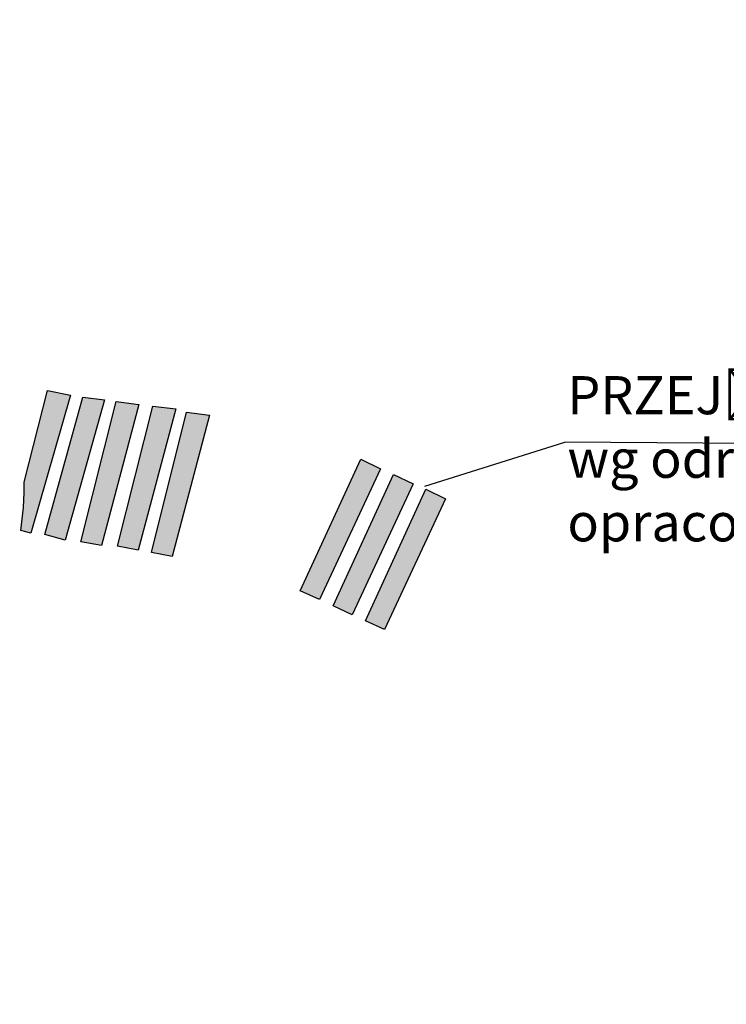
# Model space of a CAD drawing. Header units: millimetres. Extents: x 6567289036 to 6568990308, y 5976640423 to 5977332400.
# Tile 112 of 216: x 6568131288 to 6568151291, y 5976961087 to 5976988973. Entities that reach past the tile are written whole.
import ezdxf

# ---------------------------------------------------------------- set-up
doc = ezdxf.new("R2010")
doc.units = ezdxf.units.MM
doc.styles.get("Standard").update_dxf_attribs({"font": 'arial.ttf'})
picture_1 = doc.add_image_def('image2.jpg', size_in_pixel=(6997, 9782))

msp = doc.modelspace()

# ---------------------------------------------------------------- hatches: boundary and pattern name
at = {"lineweight": 9}
h = msp.add_hatch(color=18, dxfattribs=at)
h.dxf.hatch_style = 1
h.paths.add_polyline_path([(6568132724.569678, 5976978336.875561), (6568132071.443755, 5976978467.344017), (6568131412.572056, 5976975874.216105), (6568131412.572056, 5976975585.623367), (6568131396.060032, 5976975156.857625), (6568131321.398936, 5976974510.470598), (6568131599.474117, 5976974428.178596)])
h.paths.add_polyline_path([(6568133690.154778, 5976978210.51978), (6568133076.557984, 5976978285.056694), (6568131999.473611, 5976974393.437125), (6568132578.658689, 5976974231.642261)])
h.paths.add_polyline_path([(6568134664.228215, 5976978079.303175), (6568134014.264169, 5976978158.790691), (6568133020.958814, 5976974186.18479), (6568133603.072833, 5976974078.323227)])
h.paths.add_polyline_path([(6568135703.070646, 5976977952.257679), (6568135053.1066, 5976978031.745195), (6568134059.801245, 5976974059.139294), (6568134641.915264, 5976973951.277731)])
h.paths.add_polyline_path([(6568136662.806459, 5976977774.8326), (6568136012.842413, 5976977854.320116), (6568135019.537058, 5976973881.714214), (6568135601.651077, 5976973773.852652)])
h.paths.add_polyline_path([(6568141498.358996, 5976976254.356504), (6568140941.641989, 5976976521.881395), (6568139226.670292, 5976972801.184686), (6568139771.77017, 5976972547.300383)])
h.paths.add_polyline_path([(6568142429.492104, 5976975824.329598), (6568141872.775096, 5976976091.854489), (6568140157.803399, 5976972371.15778), (6568140702.903277, 5976972117.273477)])
h.paths.add_polyline_path([(6568143345.269141, 5976975404.759663), (6568142788.552134, 5976975672.284554), (6568141073.580437, 5976971951.587844), (6568141618.680315, 5976971697.703541)])

# ---------------------------------------------------------------- linework, layer by layer
at = {"color": 6, "lineweight": 30}
for p in [(6568142756.055065, 5976975759.09537), (6568167011.544796, 5976976860.726945)]:
    msp.add_line(p, (6568146722.245516, 5976977009.123574), dxfattribs=at)
for points in [[(6568132071.443755, 5976978467.344017), (6568132724.569678, 5976978336.875561), (6568131599.474117, 5976974428.178596), (6568131321.398936, 5976974510.470598), (6568131396.060032, 5976975156.857625), (6568131412.572056, 5976975585.623367), (6568131412.572056, 5976975874.216105), (6568132071.443755, 5976978467.344017)], [(6568133076.557984, 5976978285.056694), (6568133690.154778, 5976978210.51978), (6568132578.658689, 5976974231.642261), (6568131999.473611, 5976974393.437125), (6568133076.557984, 5976978285.056694)], [(6568134014.264169, 5976978158.790691), (6568134664.228215, 5976978079.303175), (6568133603.072833, 5976974078.323227), (6568133020.958814, 5976974186.18479), (6568134014.264169, 5976978158.790691)], [(6568135053.1066, 5976978031.745195), (6568135703.070646, 5976977952.257679), (6568134641.915264, 5976973951.277731), (6568134059.801245, 5976974059.139294), (6568135053.1066, 5976978031.745195)], [(6568136012.842413, 5976977854.320116), (6568136662.806459, 5976977774.8326), (6568135601.651077, 5976973773.852652), (6568135019.537058, 5976973881.714214), (6568136012.842413, 5976977854.320116)], [(6568140941.641989, 5976976521.881395), (6568141498.358996, 5976976254.356504), (6568139771.77017, 5976972547.300383), (6568139226.670292, 5976972801.184686), (6568140941.641989, 5976976521.881395)], [(6568141872.775096, 5976976091.854489), (6568142429.492104, 5976975824.329598), (6568140702.903277, 5976972117.273477), (6568140157.803399, 5976972371.15778), (6568141872.775096, 5976976091.854489)], [(6568142788.552134, 5976975672.284554), (6568143345.269141, 5976975404.759663), (6568141618.680315, 5976971697.703541), (6568141073.580437, 5976971951.587844), (6568142788.552134, 5976975672.284554)]]:
    msp.add_lwpolyline(points)

# ---------------------------------------------------------------- texts
at = {"color": 6, "lineweight": 30, "insert": (6568145942.20362, 5976978878.705377), "char_height": 1080, "attachment_point": 1}
msp.add_mtext_dynamic_manual_height_columns('{\\W2.576449; }PRZEJŚCIE DLA PIESZYCH\\P{\\W2.576449; }wg odrębnego \\P{\\W2.576449; }opracowania', width=26393.89705849, gutter_width=12.5, heights=[0], dxfattribs=at)

# ---------------------------------------------------------------- pictures from other files: only their frames are drawn
at = {"color": 6, "lineweight": 30}
image = msp.add_image(picture_1, insert=(6567921000, 5976718000), size_in_units=(296500, 414515.220809), dxfattribs=at)
image.dxf.flags = 7

doc.saveas('drawing.dxf')
